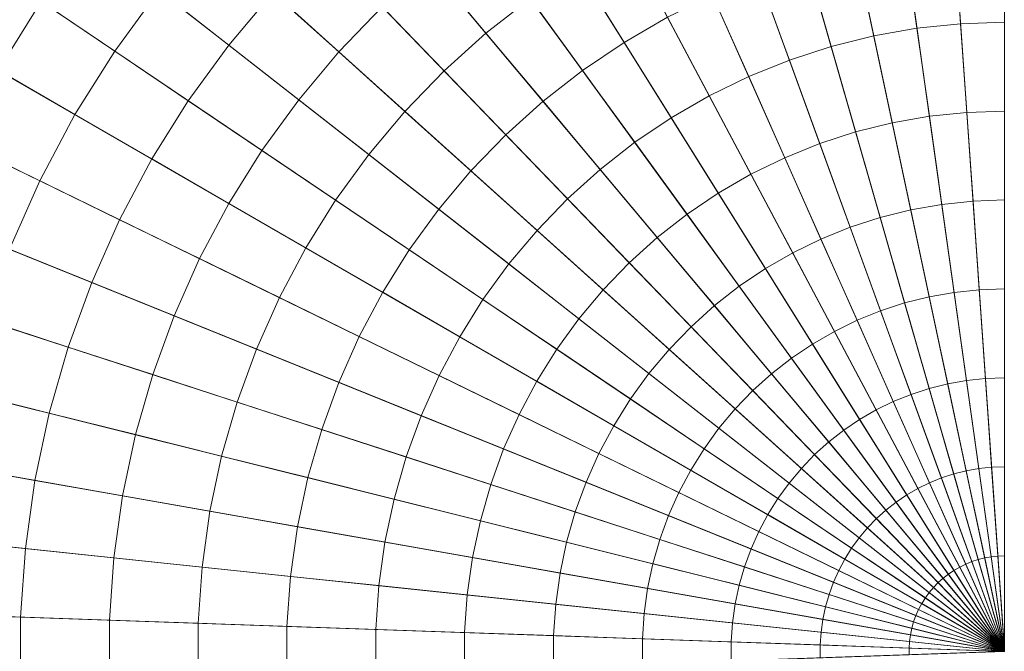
# Model space of a CAD drawing. Header units: centimetres. Extents: x -3.01 to 4.18, y -6.48 to 0.72.
# Tile 198 of 256: x 0.26 to 0.59, y -2.88 to -2.67. Entities that reach past the tile are written whole.
import ezdxf

# ---------------------------------------------------------------- set-up
doc = ezdxf.new("R2010")
doc.units = ezdxf.units.CM
doc.header["$LTSCALE"] = 2.54
doc.layers.add('Lucido design-1', color=7, linetype='Continuous')

# ---------------------------------------------------------------- blocks, each defined once
blk = doc.blocks.new('Gruppo-1')
at = {"color": 142, "linetype": 'Continuous', "lineweight": 9}
for points in [[(0.58636, -1.88146, -14.60843), (0.51664, -1.8839, -14.60843), (0.58636, -2.8809, -14.60843), (0.58636, -1.88146, -14.60843)], [(0.58636, -2.8809, -13.70118), (0.51664, -1.8839, -13.70118), (0.58636, -1.88146, -13.70118), (0.58636, -2.8809, -13.70118)], [(0.51664, -1.8839, -14.60843), (0.44727, -1.89119, -14.60843), (0.58636, -2.8809, -14.60843), (0.51664, -1.8839, -14.60843)], [(0.58636, -2.8809, -13.70118), (0.44727, -1.89119, -13.70118), (0.51664, -1.8839, -13.70118), (0.58636, -2.8809, -13.70118)], [(0.44727, -1.89119, -14.60843), (0.37857, -1.9033, -14.60843), (0.58636, -2.8809, -14.60843), (0.44727, -1.89119, -14.60843)], [(0.58636, -2.8809, -13.70118), (0.37857, -1.9033, -13.70118), (0.44727, -1.89119, -13.70118), (0.58636, -2.8809, -13.70118)], [(0.37857, -1.9033, -14.60843), (0.31088, -1.92018, -14.60843), (0.58636, -2.8809, -14.60843), (0.37857, -1.9033, -14.60843)], [(0.58636, -2.8809, -13.70118), (0.31088, -1.92018, -13.70118), (0.37857, -1.9033, -13.70118), (0.58636, -2.8809, -13.70118)], [(0.31088, -1.92018, -14.60843), (0.24453, -1.94174, -14.60843), (0.58636, -2.8809, -14.60843), (0.31088, -1.92018, -14.60843)], [(0.58636, -2.8809, -13.70118), (0.24453, -1.94174, -13.70118), (0.31088, -1.92018, -13.70118), (0.58636, -2.8809, -13.70118)], [(0.24453, -1.94174, -14.60843), (0.17985, -1.96787, -14.60843), (0.58636, -2.8809, -14.60843), (0.24453, -1.94174, -14.60843)], [(0.58636, -2.8809, -13.70118), (0.17985, -1.96787, -13.70118), (0.24453, -1.94174, -13.70118), (0.58636, -2.8809, -13.70118)], [(0.17985, -1.96787, -14.60843), (0.11715, -1.99845, -14.60843), (0.58636, -2.8809, -14.60843), (0.17985, -1.96787, -14.60843)], [(0.58636, -2.8809, -13.70118), (0.11715, -1.99845, -13.70118), (0.17985, -1.96787, -13.70118), (0.58636, -2.8809, -13.70118)], [(0.11715, -1.99845, -14.60843), (0.05674, -2.03333, -14.60843), (0.58636, -2.8809, -14.60843), (0.11715, -1.99845, -14.60843)], [(0.58636, -2.8809, -13.70118), (0.05674, -2.03333, -13.70118), (0.11715, -1.99845, -13.70118), (0.58636, -2.8809, -13.70118)], [(0.05674, -2.03333, -14.60843), (-0.00109, -2.07234, -14.60843), (0.58636, -2.8809, -14.60843), (0.05674, -2.03333, -14.60843)], [(0.58636, -2.8809, -13.70118), (-0.00109, -2.07234, -13.70118), (0.05674, -2.03333, -13.70118), (0.58636, -2.8809, -13.70118)], [(-0.00109, -2.07234, -14.60843), (-0.05606, -2.11529, -14.60843), (0.58636, -2.8809, -14.60843), (-0.00109, -2.07234, -14.60843)], [(0.58636, -2.8809, -13.70118), (-0.05606, -2.11529, -13.70118), (-0.00109, -2.07234, -13.70118), (0.58636, -2.8809, -13.70118)], [(-0.05606, -2.11529, -14.60843), (-0.1079, -2.16196, -14.60843), (0.58636, -2.8809, -14.60843), (-0.05606, -2.11529, -14.60843)], [(0.58636, -2.8809, -13.70118), (-0.1079, -2.16196, -13.70118), (-0.05606, -2.11529, -13.70118), (0.58636, -2.8809, -13.70118)], [(-0.1079, -2.16196, -14.60843), (-0.15636, -2.21215, -14.60843), (0.58636, -2.8809, -14.60843), (-0.1079, -2.16196, -14.60843)], [(0.58636, -2.8809, -13.70118), (-0.15636, -2.21215, -13.70118), (-0.1079, -2.16196, -13.70118), (0.58636, -2.8809, -13.70118)], [(-0.15636, -2.21215, -14.60843), (-0.2012, -2.26558, -14.60843), (0.58636, -2.8809, -14.60843), (-0.15636, -2.21215, -14.60843)], [(0.58636, -2.8809, -13.70118), (-0.2012, -2.26558, -13.70118), (-0.15636, -2.21215, -13.70118), (0.58636, -2.8809, -13.70118)], [(-0.2012, -2.26558, -14.60843), (-0.24221, -2.32202, -14.60843), (0.58636, -2.8809, -14.60843), (-0.2012, -2.26558, -14.60843)], [(0.58636, -2.8809, -13.70118), (-0.24221, -2.32202, -13.70118), (-0.2012, -2.26558, -13.70118), (0.58636, -2.8809, -13.70118)], [(-0.24221, -2.32202, -14.60843), (-0.27917, -2.38118, -14.60843), (0.58636, -2.8809, -14.60843), (-0.24221, -2.32202, -14.60843)], [(0.58636, -2.8809, -13.70118), (-0.27917, -2.38118, -13.70118), (-0.24221, -2.32202, -13.70118), (0.58636, -2.8809, -13.70118)], [(-0.27917, -2.38118, -14.60843), (-0.31193, -2.44277, -14.60843), (0.58636, -2.8809, -14.60843), (-0.27917, -2.38118, -14.60843)], [(0.58636, -2.8809, -13.70118), (-0.31193, -2.44277, -13.70118), (-0.27917, -2.38118, -13.70118), (0.58636, -2.8809, -13.70118)], [(-0.31193, -2.44277, -14.60843), (-0.3403, -2.5065, -14.60843), (0.58636, -2.8809, -14.60843), (-0.31193, -2.44277, -14.60843)], [(0.58636, -2.8809, -13.70118), (-0.3403, -2.5065, -13.70118), (-0.31193, -2.44277, -13.70118), (0.58636, -2.8809, -13.70118)], [(-0.3403, -2.5065, -14.60843), (-0.36416, -2.57206, -14.60843), (0.58636, -2.8809, -14.60843), (-0.3403, -2.5065, -14.60843)], [(0.58636, -2.8809, -13.70118), (-0.36416, -2.57206, -13.70118), (-0.3403, -2.5065, -13.70118), (0.58636, -2.8809, -13.70118)], [(-0.36416, -2.57206, -14.60843), (-0.38339, -2.63911, -14.60843), (0.58636, -2.8809, -14.60843), (-0.36416, -2.57206, -14.60843)], [(0.58636, -2.8809, -13.70118), (-0.38339, -2.63911, -13.70118), (-0.36416, -2.57206, -13.70118), (0.58636, -2.8809, -13.70118)], [(-0.38339, -2.63911, -14.60843), (-0.39789, -2.70735, -14.60843), (0.58636, -2.8809, -14.60843), (-0.38339, -2.63911, -14.60843)], [(0.58636, -2.8809, -13.70118), (-0.39789, -2.70735, -13.70118), (-0.38339, -2.63911, -13.70118), (0.58636, -2.8809, -13.70118)], [(-0.39789, -2.70735, -14.60843), (-0.4076, -2.77643, -14.60843), (0.58636, -2.8809, -14.60843), (-0.39789, -2.70735, -14.60843)], [(0.58636, -2.8809, -13.70118), (-0.4076, -2.77643, -13.70118), (-0.39789, -2.70735, -13.70118), (0.58636, -2.8809, -13.70118)], [(-0.4076, -2.77643, -14.60843), (-0.41246, -2.84602, -14.60843), (0.58636, -2.8809, -14.60843), (-0.4076, -2.77643, -14.60843)], [(0.58636, -2.8809, -13.70118), (-0.41246, -2.84602, -13.70118), (-0.4076, -2.77643, -13.70118), (0.58636, -2.8809, -13.70118)], [(-0.41246, -2.84602, -14.60843), (-0.41246, -2.91578, -14.60843), (0.58636, -2.8809, -14.60843), (-0.41246, -2.84602, -14.60843)], [(0.58636, -2.8809, -13.70118), (-0.41246, -2.91578, -13.70118), (-0.41246, -2.84602, -13.70118), (0.58636, -2.8809, -13.70118)]]:
    blk.add_polyline3d(points, dxfattribs=at)
for points in [[(0.58636, 0.71773, -13.70234), (0.33533, 0.70896, -13.70234), (0.58621, -2.87874, -13.70234), (0.58636, -2.87874, -13.70234)], [(0.33533, 0.70896, -13.70234), (0.08553, 0.68271, -13.70234), (0.58606, -2.87876, -13.70234), (0.58621, -2.87874, -13.70234)], [(0.08553, 0.68271, -13.70234), (-0.16184, 0.63909, -13.70234), (0.58591, -2.87878, -13.70234), (0.58606, -2.87876, -13.70234)], [(-0.16184, 0.63909, -13.70234), (-0.40555, 0.57832, -13.70234), (0.58577, -2.87882, -13.70234), (0.58591, -2.87878, -13.70234)], [(-0.40555, 0.57832, -13.70234), (-0.64444, 0.5007, -13.70234), (0.58562, -2.87887, -13.70234), (0.58577, -2.87882, -13.70234)], [(-0.64444, 0.5007, -13.70234), (-0.87733, 0.40661, -13.70234), (0.58548, -2.87892, -13.70234), (0.58562, -2.87887, -13.70234)], [(-0.87733, 0.40661, -13.70234), (-1.10309, 0.2965, -13.70234), (0.58535, -2.87899, -13.70234), (0.58548, -2.87892, -13.70234)], [(-1.10309, 0.2965, -13.70234), (-1.32062, 0.17091, -13.70234), (0.58522, -2.87906, -13.70234), (0.58535, -2.87899, -13.70234)], [(-1.32062, 0.17091, -13.70234), (-1.52886, 0.03045, -13.70234), (0.58509, -2.87915, -13.70234), (0.58522, -2.87906, -13.70234)], [(-1.52886, 0.03045, -13.70234), (-1.72679, -0.12419, -13.70234), (0.58497, -2.87924, -13.70234), (0.58509, -2.87915, -13.70234)], [(-1.72679, -0.12419, -13.70234), (-1.91345, -0.29226, -13.70234), (0.58486, -2.87934, -13.70234), (0.58497, -2.87924, -13.70234)], [(-1.91345, -0.29226, -13.70234), (-2.08794, -0.47295, -13.70234), (0.58475, -2.87945, -13.70234), (0.58486, -2.87934, -13.70234)], [(-2.08794, -0.47295, -13.70234), (-2.24939, -0.66536, -13.70234), (0.58466, -2.87957, -13.70234), (0.58475, -2.87945, -13.70234)], [(-2.24939, -0.66536, -13.70234), (-2.39704, -0.86857, -13.70234), (0.58457, -2.87969, -13.70234), (0.58466, -2.87957, -13.70234)], [(-2.39704, -0.86857, -13.70234), (-2.53014, -1.08159, -13.70234), (0.58449, -2.87982, -13.70234), (0.58457, -2.87969, -13.70234)], [(-2.53014, -1.08159, -13.70234), (-2.64806, -1.30336, -13.70234), (0.58442, -2.87995, -13.70234), (0.58449, -2.87982, -13.70234)], [(-2.64806, -1.30336, -13.70234), (-2.75023, -1.53283, -13.70234), (0.58436, -2.88009, -13.70234), (0.58442, -2.87995, -13.70234)], [(-2.75023, -1.53283, -13.70234), (-2.83614, -1.76886, -13.70234), (0.58431, -2.88023, -13.70234), (0.58436, -2.88009, -13.70234)], [(-2.83614, -1.76886, -13.70234), (-2.90537, -2.01031, -13.70234), (0.58426, -2.88038, -13.70234), (0.58431, -2.88023, -13.70234)], [(-2.90537, -2.01031, -13.70234), (-2.95759, -2.256, -13.70234), (0.58423, -2.88052, -13.70234), (0.58426, -2.88038, -13.70234)], [(-2.95759, -2.256, -13.70234), (-2.99255, -2.50474, -13.70234), (0.58421, -2.88067, -13.70234), (0.58423, -2.88052, -13.70234)], [(-2.99255, -2.50474, -13.70234), (-3.01007, -2.75531, -13.70234), (0.5842, -2.88082, -13.70234), (0.58421, -2.88067, -13.70234)], [(0.43085, -2.66686, -12.60138), (0.4163, -2.67822, -12.60138), (0.39757, -2.65591, -12.60292), (0.41372, -2.64328, -12.60292)], [(0.30901, -2.66421, -12.60629), (0.29457, -2.68408, -12.60629), (0.27043, -2.6678, -12.60813), (0.28607, -2.64628, -12.60813)], [(0.34645, -2.66488, -12.60456), (0.33196, -2.68214, -12.60456), (0.30901, -2.66421, -12.60629), (0.3248, -2.64539, -12.60629)], [(0.47583, -2.67302, -12.59995), (0.4616, -2.68124, -12.59995), (0.44616, -2.65653, -12.60138), (0.46215, -2.6473, -12.60138)], [(0.57197, -2.67512, -12.59861), (0.55765, -2.67662, -12.59861), (0.5536, -2.64776, -12.59995), (0.56994, -2.64604, -12.59995)], [(0.58636, -2.67461, -12.59861), (0.57197, -2.67512, -12.59861), (0.56994, -2.64604, -12.59995), (0.58636, -2.64547, -12.59995)], [(0.38233, -2.66962, -12.60292), (0.36809, -2.68437, -12.60292), (0.34645, -2.66488, -12.60456), (0.3621, -2.64867, -12.60456)], [(0.54347, -2.67912, -12.59861), (0.5295, -2.6826, -12.59861), (0.52147, -2.65459, -12.59995), (0.53741, -2.65061, -12.59995)], [(0.55765, -2.67662, -12.59861), (0.54347, -2.67912, -12.59861), (0.53741, -2.65061, -12.59995), (0.5536, -2.64776, -12.59995)], [(0.27043, -2.6678, -12.60813), (0.25634, -2.69036, -12.60813), (0.23113, -2.6758, -12.61007), (0.2463, -2.65152, -12.61007)], [(0.4163, -2.67822, -12.60138), (0.40257, -2.69058, -12.60138), (0.38233, -2.66962, -12.60292), (0.39757, -2.65591, -12.60292)], [(0.4616, -2.68124, -12.59995), (0.44798, -2.69043, -12.59995), (0.43085, -2.66686, -12.60138), (0.44616, -2.65653, -12.60138)], [(0.5295, -2.6826, -12.59861), (0.51581, -2.68705, -12.59861), (0.50584, -2.65967, -12.59995), (0.52147, -2.65459, -12.59995)], [(0.51581, -2.68705, -12.59861), (0.50246, -2.69245, -12.59861), (0.4906, -2.66582, -12.59995), (0.50584, -2.65967, -12.59995)], [(0.33196, -2.68214, -12.60456), (0.31872, -2.70037, -12.60456), (0.29457, -2.68408, -12.60629), (0.30901, -2.66421, -12.60629)], [(0.36809, -2.68437, -12.60292), (0.35492, -2.70007, -12.60292), (0.33196, -2.68214, -12.60456), (0.34645, -2.66488, -12.60456)], [(0.50246, -2.69245, -12.59861), (0.48952, -2.69876, -12.59861), (0.47583, -2.67302, -12.59995), (0.4906, -2.66582, -12.59995)], [(0.29457, -2.68408, -12.60629), (0.28155, -2.70492, -12.60629), (0.25634, -2.69036, -12.60813), (0.27043, -2.6678, -12.60813)], [(0.40257, -2.69058, -12.60138), (0.38975, -2.70387, -12.60138), (0.36809, -2.68437, -12.60292), (0.38233, -2.66962, -12.60292)], [(0.44798, -2.69043, -12.59995), (0.43503, -2.70055, -12.59995), (0.4163, -2.67822, -12.60138), (0.43085, -2.66686, -12.60138)], [(0.48952, -2.69876, -12.59861), (0.47705, -2.70596, -12.59861), (0.4616, -2.68124, -12.59995), (0.47583, -2.67302, -12.59995)], [(0.574, -2.70419, -12.59738), (0.56171, -2.70549, -12.59738), (0.55765, -2.67662, -12.59861), (0.57197, -2.67512, -12.59861)], [(0.58636, -2.70376, -12.59738), (0.574, -2.70419, -12.59738), (0.57197, -2.67512, -12.59861), (0.58636, -2.67461, -12.59861)], [(0.43503, -2.70055, -12.59995), (0.42282, -2.71154, -12.59995), (0.40257, -2.69058, -12.60138), (0.4163, -2.67822, -12.60138)], [(0.54953, -2.70763, -12.59738), (0.53754, -2.71062, -12.59738), (0.5295, -2.6826, -12.59861), (0.54347, -2.67912, -12.59861)], [(0.56171, -2.70549, -12.59738), (0.54953, -2.70763, -12.59738), (0.54347, -2.67912, -12.59861), (0.55765, -2.67662, -12.59861)], [(0.35492, -2.70007, -12.60292), (0.34287, -2.71666, -12.60292), (0.31872, -2.70037, -12.60456), (0.33196, -2.68214, -12.60456)], [(0.47705, -2.70596, -12.59861), (0.46511, -2.71401, -12.59861), (0.44798, -2.69043, -12.59995), (0.4616, -2.68124, -12.59995)], [(0.53754, -2.71062, -12.59738), (0.52578, -2.71445, -12.59738), (0.51581, -2.68705, -12.59861), (0.5295, -2.6826, -12.59861)], [(0.31872, -2.70037, -12.60456), (0.30678, -2.71948, -12.60456), (0.28155, -2.70492, -12.60629), (0.29457, -2.68408, -12.60629)], [(0.38975, -2.70387, -12.60138), (0.37788, -2.71801, -12.60138), (0.35492, -2.70007, -12.60292), (0.36809, -2.68437, -12.60292)], [(0.52578, -2.71445, -12.59738), (0.51431, -2.71908, -12.59738), (0.50246, -2.69245, -12.59861), (0.51581, -2.68705, -12.59861)], [(0.28155, -2.70492, -12.60629), (0.27002, -2.72661, -12.60629), (0.24385, -2.71384, -12.60813), (0.25634, -2.69036, -12.60813)], [(0.42282, -2.71154, -12.59995), (0.4114, -2.72336, -12.59995), (0.38975, -2.70387, -12.60138), (0.40257, -2.69058, -12.60138)], [(0.46511, -2.71401, -12.59861), (0.45376, -2.72287, -12.59861), (0.43503, -2.70055, -12.59995), (0.44798, -2.69043, -12.59995)], [(0.51431, -2.71908, -12.59738), (0.5032, -2.7245, -12.59738), (0.48952, -2.69876, -12.59861), (0.50246, -2.69245, -12.59861)], [(0.5032, -2.7245, -12.59738), (0.49249, -2.73068, -12.59738), (0.47705, -2.70596, -12.59861), (0.48952, -2.69876, -12.59861)], [(0.34287, -2.71666, -12.60292), (0.332, -2.73404, -12.60292), (0.30678, -2.71948, -12.60456), (0.31872, -2.70037, -12.60456)], [(0.37788, -2.71801, -12.60138), (0.36702, -2.73295, -12.60138), (0.34287, -2.71666, -12.60292), (0.35492, -2.70007, -12.60292)], [(0.45376, -2.72287, -12.59861), (0.44306, -2.73251, -12.59861), (0.42282, -2.71154, -12.59995), (0.43503, -2.70055, -12.59995)], [(0.30678, -2.71948, -12.60456), (0.2962, -2.73938, -12.60456), (0.27002, -2.72661, -12.60629), (0.28155, -2.70492, -12.60629)], [(0.4114, -2.72336, -12.59995), (0.40084, -2.73595, -12.59995), (0.37788, -2.71801, -12.60138), (0.38975, -2.70387, -12.60138)], [(0.56577, -2.73436, -12.59625), (0.55559, -2.73615, -12.59625), (0.54953, -2.70763, -12.59738), (0.56171, -2.70549, -12.59738)], [(0.57604, -2.73328, -12.59625), (0.56577, -2.73436, -12.59625), (0.56171, -2.70549, -12.59738), (0.574, -2.70419, -12.59738)], [(0.58636, -2.73292, -12.59625), (0.57604, -2.73328, -12.59625), (0.574, -2.70419, -12.59738), (0.58636, -2.70376, -12.59738)], [(0.49249, -2.73068, -12.59738), (0.48224, -2.73759, -12.59738), (0.46511, -2.71401, -12.59861), (0.47705, -2.70596, -12.59861)], [(0.55559, -2.73615, -12.59625), (0.54557, -2.73865, -12.59625), (0.53754, -2.71062, -12.59738), (0.54953, -2.70763, -12.59738)], [(0.44306, -2.73251, -12.59861), (0.43306, -2.74287, -12.59861), (0.4114, -2.72336, -12.59995), (0.42282, -2.71154, -12.59995)], [(0.54557, -2.73865, -12.59625), (0.53575, -2.74184, -12.59625), (0.52578, -2.71445, -12.59738), (0.53754, -2.71062, -12.59738)], [(0.27002, -2.72661, -12.60629), (0.26003, -2.74905, -12.60629), (0.23303, -2.73814, -12.60813), (0.24385, -2.71384, -12.60813)], [(0.48224, -2.73759, -12.59738), (0.4725, -2.7452, -12.59738), (0.45376, -2.72287, -12.59861), (0.46511, -2.71401, -12.59861)], [(0.53575, -2.74184, -12.59625), (0.52617, -2.74571, -12.59625), (0.51431, -2.71908, -12.59738), (0.52578, -2.71445, -12.59738)], [(0.36702, -2.73295, -12.60138), (0.35724, -2.74861, -12.60138), (0.332, -2.73404, -12.60292), (0.34287, -2.71666, -12.60292)], [(0.40084, -2.73595, -12.59995), (0.39118, -2.74925, -12.59995), (0.36702, -2.73295, -12.60138), (0.37788, -2.71801, -12.60138)], [(0.332, -2.73404, -12.60292), (0.32238, -2.75215, -12.60292), (0.2962, -2.73938, -12.60456), (0.30678, -2.71948, -12.60456)], [(0.52617, -2.74571, -12.59625), (0.51689, -2.75024, -12.59625), (0.5032, -2.7245, -12.59738), (0.51431, -2.71908, -12.59738)], [(0.43306, -2.74287, -12.59861), (0.42381, -2.7539, -12.59861), (0.40084, -2.73595, -12.59995), (0.4114, -2.72336, -12.59995)], [(0.4725, -2.7452, -12.59738), (0.46331, -2.75348, -12.59738), (0.44306, -2.73251, -12.59861), (0.45376, -2.72287, -12.59861)], [(0.51689, -2.75024, -12.59625), (0.50794, -2.7554, -12.59625), (0.49249, -2.73068, -12.59738), (0.5032, -2.7245, -12.59738)], [(0.2962, -2.73938, -12.60456), (0.28703, -2.75996, -12.60456), (0.26003, -2.74905, -12.60629), (0.27002, -2.72661, -12.60629)], [(0.50794, -2.7554, -12.59625), (0.49938, -2.76118, -12.59625), (0.48224, -2.73759, -12.59738), (0.49249, -2.73068, -12.59738)], [(0.35724, -2.74861, -12.60138), (0.34857, -2.76492, -12.60138), (0.32238, -2.75215, -12.60292), (0.332, -2.73404, -12.60292)], [(0.39118, -2.74925, -12.59995), (0.38247, -2.76318, -12.59995), (0.35724, -2.74861, -12.60138), (0.36702, -2.73295, -12.60138)], [(0.46331, -2.75348, -12.59738), (0.45472, -2.76237, -12.59738), (0.43306, -2.74287, -12.59861), (0.44306, -2.73251, -12.59861)], [(0.56982, -2.76323, -12.59522), (0.56166, -2.76467, -12.59522), (0.55559, -2.73615, -12.59625), (0.56577, -2.73436, -12.59625)], [(0.57807, -2.76236, -12.59522), (0.56982, -2.76323, -12.59522), (0.56577, -2.73436, -12.59625), (0.57604, -2.73328, -12.59625)], [(0.58636, -2.76207, -12.59522), (0.57807, -2.76236, -12.59522), (0.57604, -2.73328, -12.59625), (0.58636, -2.73292, -12.59625)], [(0.42381, -2.7539, -12.59861), (0.41534, -2.76554, -12.59861), (0.39118, -2.74925, -12.59995), (0.40084, -2.73595, -12.59995)], [(0.49938, -2.76118, -12.59625), (0.49124, -2.76754, -12.59625), (0.4725, -2.7452, -12.59738), (0.48224, -2.73759, -12.59738)], [(0.56166, -2.76467, -12.59522), (0.55361, -2.76668, -12.59522), (0.54557, -2.73865, -12.59625), (0.55559, -2.73615, -12.59625)], [(0.32238, -2.75215, -12.60292), (0.31404, -2.77087, -12.60292), (0.28703, -2.75996, -12.60456), (0.2962, -2.73938, -12.60456)], [(0.55361, -2.76668, -12.59522), (0.54572, -2.76924, -12.59522), (0.53575, -2.74184, -12.59625), (0.54557, -2.73865, -12.59625)], [(0.45472, -2.76237, -12.59738), (0.44678, -2.77184, -12.59738), (0.42381, -2.7539, -12.59861), (0.43306, -2.74287, -12.59861)], [(0.54572, -2.76924, -12.59522), (0.53803, -2.77235, -12.59522), (0.52617, -2.74571, -12.59625), (0.53575, -2.74184, -12.59625)], [(0.49124, -2.76754, -12.59625), (0.48356, -2.77445, -12.59625), (0.46331, -2.75348, -12.59738), (0.4725, -2.7452, -12.59738)], [(0.53803, -2.77235, -12.59522), (0.53058, -2.77598, -12.59522), (0.51689, -2.75024, -12.59625), (0.52617, -2.74571, -12.59625)], [(0.28703, -2.75996, -12.60456), (0.27932, -2.78114, -12.60456), (0.25163, -2.77214, -12.60629), (0.26003, -2.74905, -12.60629)], [(0.38247, -2.76318, -12.59995), (0.37476, -2.77769, -12.59995), (0.34857, -2.76492, -12.60138), (0.35724, -2.74861, -12.60138)], [(0.41534, -2.76554, -12.59861), (0.40771, -2.77776, -12.59861), (0.38247, -2.76318, -12.59995), (0.39118, -2.74925, -12.59995)], [(0.53058, -2.77598, -12.59522), (0.52339, -2.78013, -12.59522), (0.50794, -2.7554, -12.59625), (0.51689, -2.75024, -12.59625)], [(0.34857, -2.76492, -12.60138), (0.34105, -2.78179, -12.60138), (0.31404, -2.77087, -12.60292), (0.32238, -2.75215, -12.60292)], [(0.44678, -2.77184, -12.59738), (0.43951, -2.78185, -12.59738), (0.41534, -2.76554, -12.59861), (0.42381, -2.7539, -12.59861)], [(0.48356, -2.77445, -12.59625), (0.47639, -2.78188, -12.59625), (0.45472, -2.76237, -12.59738), (0.46331, -2.75348, -12.59738)], [(-3.01007, -2.75531, -13.70234), (-3.01007, -3.00649, -13.70234), (0.5842, -2.88097, -13.70234), (0.5842, -2.88082, -13.70234)], [(0.52339, -2.78013, -12.59522), (0.51652, -2.78477, -12.59522), (0.49938, -2.76118, -12.59625), (0.50794, -2.7554, -12.59625)], [(0.31404, -2.77087, -12.60292), (0.30703, -2.79014, -12.60292), (0.27932, -2.78114, -12.60456), (0.28703, -2.75996, -12.60456)], [(0.40771, -2.77776, -12.59861), (0.40095, -2.79047, -12.59861), (0.37476, -2.77769, -12.59995), (0.38247, -2.76318, -12.59995)], [(0.47639, -2.78188, -12.59625), (0.46975, -2.78979, -12.59625), (0.44678, -2.77184, -12.59738), (0.45472, -2.76237, -12.59738)], [(0.51652, -2.78477, -12.59522), (0.50998, -2.78987, -12.59522), (0.49124, -2.76754, -12.59625), (0.49938, -2.76118, -12.59625)], [(0.57388, -2.79211, -12.59429), (0.56772, -2.7932, -12.59429), (0.56166, -2.76467, -12.59522), (0.56982, -2.76323, -12.59522)], [(0.58011, -2.79145, -12.59429), (0.57388, -2.79211, -12.59429), (0.56982, -2.76323, -12.59522), (0.57807, -2.76236, -12.59522)], [(0.58636, -2.79124, -12.59429), (0.58011, -2.79145, -12.59429), (0.57807, -2.76236, -12.59522), (0.58636, -2.76207, -12.59522)], [(0.37476, -2.77769, -12.59995), (0.36807, -2.7927, -12.59995), (0.34105, -2.78179, -12.60138), (0.34857, -2.76492, -12.60138)], [(0.43951, -2.78185, -12.59738), (0.43296, -2.79233, -12.59738), (0.40771, -2.77776, -12.59861), (0.41534, -2.76554, -12.59861)], [(0.56165, -2.79471, -12.59429), (0.55569, -2.79664, -12.59429), (0.54572, -2.76924, -12.59522), (0.55361, -2.76668, -12.59522)], [(0.56772, -2.7932, -12.59429), (0.56165, -2.79471, -12.59429), (0.55361, -2.76668, -12.59522), (0.56166, -2.76467, -12.59522)], [(0.50998, -2.78987, -12.59522), (0.50382, -2.79542, -12.59522), (0.48356, -2.77445, -12.59625), (0.49124, -2.76754, -12.59625)], [(0.55569, -2.79664, -12.59429), (0.54989, -2.79899, -12.59429), (0.53803, -2.77235, -12.59522), (0.54572, -2.76924, -12.59522)], [(0.27932, -2.78114, -12.60456), (0.27311, -2.8028, -12.60456), (0.24485, -2.79575, -12.60629), (0.25163, -2.77214, -12.60629)], [(0.34105, -2.78179, -12.60138), (0.33474, -2.79914, -12.60138), (0.30703, -2.79014, -12.60292), (0.31404, -2.77087, -12.60292)], [(0.46975, -2.78979, -12.59625), (0.46368, -2.79815, -12.59625), (0.43951, -2.78185, -12.59738), (0.44678, -2.77184, -12.59738)], [(0.54989, -2.79899, -12.59429), (0.54427, -2.80173, -12.59429), (0.53058, -2.77598, -12.59522), (0.53803, -2.77235, -12.59522)], [(0.50382, -2.79542, -12.59522), (0.49806, -2.80139, -12.59522), (0.47639, -2.78188, -12.59625), (0.48356, -2.77445, -12.59625)], [(0.54427, -2.80173, -12.59429), (0.53885, -2.80486, -12.59429), (0.52339, -2.78013, -12.59522), (0.53058, -2.77598, -12.59522)], [(0.40095, -2.79047, -12.59861), (0.3951, -2.80362, -12.59861), (0.36807, -2.7927, -12.59995), (0.37476, -2.77769, -12.59995)], [(0.43296, -2.79233, -12.59738), (0.42715, -2.80325, -12.59738), (0.40095, -2.79047, -12.59861), (0.40771, -2.77776, -12.59861)], [(0.30703, -2.79014, -12.60292), (0.30138, -2.80984, -12.60292), (0.27311, -2.8028, -12.60456), (0.27932, -2.78114, -12.60456)], [(0.36807, -2.7927, -12.59995), (0.36245, -2.80815, -12.59995), (0.33474, -2.79914, -12.60138), (0.34105, -2.78179, -12.60138)], [(0.46368, -2.79815, -12.59625), (0.45821, -2.80691, -12.59625), (0.43296, -2.79233, -12.59738), (0.43951, -2.78185, -12.59738)], [(0.49806, -2.80139, -12.59522), (0.49273, -2.80774, -12.59522), (0.46975, -2.78979, -12.59625), (0.47639, -2.78188, -12.59625)], [(0.53885, -2.80486, -12.59429), (0.53366, -2.80836, -12.59429), (0.51652, -2.78477, -12.59522), (0.52339, -2.78013, -12.59522)], [(0.53366, -2.80836, -12.59429), (0.52873, -2.81221, -12.59429), (0.50998, -2.78987, -12.59522), (0.51652, -2.78477, -12.59522)], [(0.33474, -2.79914, -12.60138), (0.32965, -2.81689, -12.60138), (0.30138, -2.80984, -12.60292), (0.30703, -2.79014, -12.60292)], [(0.3951, -2.80362, -12.59861), (0.39017, -2.81715, -12.59861), (0.36245, -2.80815, -12.59995), (0.36807, -2.7927, -12.59995)], [(0.42715, -2.80325, -12.59738), (0.42212, -2.81454, -12.59738), (0.3951, -2.80362, -12.59861), (0.40095, -2.79047, -12.59861)], [(0.45821, -2.80691, -12.59625), (0.45336, -2.81603, -12.59625), (0.42715, -2.80325, -12.59738), (0.43296, -2.79233, -12.59738)], [(0.49273, -2.80774, -12.59522), (0.48785, -2.81445, -12.59522), (0.46368, -2.79815, -12.59625), (0.46975, -2.78979, -12.59625)], [(0.52873, -2.81221, -12.59429), (0.52408, -2.8164, -12.59429), (0.50382, -2.79542, -12.59522), (0.50998, -2.78987, -12.59522)], [(0.57794, -2.82099, -12.59346), (0.57378, -2.82172, -12.59346), (0.56772, -2.7932, -12.59429), (0.57388, -2.79211, -12.59429)], [(0.58214, -2.82055, -12.59346), (0.57794, -2.82099, -12.59346), (0.57388, -2.79211, -12.59429), (0.58011, -2.79145, -12.59429)], [(0.58636, -2.8204, -12.59346), (0.58214, -2.82055, -12.59346), (0.58011, -2.79145, -12.59429), (0.58636, -2.79124, -12.59429)], [(0.27311, -2.8028, -12.60456), (0.26843, -2.82484, -12.60456), (0.23975, -2.81978, -12.60629), (0.24485, -2.79575, -12.60629)], [(0.52408, -2.8164, -12.59429), (0.51973, -2.8209, -12.59429), (0.49806, -2.80139, -12.59522), (0.50382, -2.79542, -12.59522)], [(0.56969, -2.82274, -12.59346), (0.56567, -2.82405, -12.59346), (0.55569, -2.79664, -12.59429), (0.56165, -2.79471, -12.59429)], [(0.57378, -2.82172, -12.59346), (0.56969, -2.82274, -12.59346), (0.56165, -2.79471, -12.59429), (0.56772, -2.7932, -12.59429)], [(0.36245, -2.80815, -12.59995), (0.35792, -2.82394, -12.59995), (0.32965, -2.81689, -12.60138), (0.33474, -2.79914, -12.60138)], [(0.48785, -2.81445, -12.59522), (0.48346, -2.82149, -12.59522), (0.45821, -2.80691, -12.59625), (0.46368, -2.79815, -12.59625)], [(0.56175, -2.82563, -12.59346), (0.55796, -2.82748, -12.59346), (0.54427, -2.80173, -12.59429), (0.54989, -2.79899, -12.59429)], [(0.56567, -2.82405, -12.59346), (0.56175, -2.82563, -12.59346), (0.54989, -2.79899, -12.59429), (0.55569, -2.79664, -12.59429)], [(0.51973, -2.8209, -12.59429), (0.51571, -2.8257, -12.59429), (0.49273, -2.80774, -12.59522), (0.49806, -2.80139, -12.59522)], [(0.55796, -2.82748, -12.59346), (0.5543, -2.82959, -12.59346), (0.53885, -2.80486, -12.59429), (0.54427, -2.80173, -12.59429)], [(0.30138, -2.80984, -12.60292), (0.29712, -2.8299, -12.60292), (0.26843, -2.82484, -12.60456), (0.27311, -2.8028, -12.60456)], [(0.42212, -2.81454, -12.59738), (0.4179, -2.82616, -12.59738), (0.39017, -2.81715, -12.59861), (0.3951, -2.80362, -12.59861)], [(0.45336, -2.81603, -12.59625), (0.44916, -2.82546, -12.59625), (0.42212, -2.81454, -12.59738), (0.42715, -2.80325, -12.59738)], [(0.5543, -2.82959, -12.59346), (0.5508, -2.83195, -12.59346), (0.53366, -2.80836, -12.59429), (0.53885, -2.80486, -12.59429)], [(0.39017, -2.81715, -12.59861), (0.3862, -2.83099, -12.59861), (0.35792, -2.82394, -12.59995), (0.36245, -2.80815, -12.59995)], [(0.48346, -2.82149, -12.59522), (0.47956, -2.82881, -12.59522), (0.45336, -2.81603, -12.59625), (0.45821, -2.80691, -12.59625)], [(0.51571, -2.8257, -12.59429), (0.51203, -2.83076, -12.59429), (0.48785, -2.81445, -12.59522), (0.49273, -2.80774, -12.59522)], [(0.5508, -2.83195, -12.59346), (0.54747, -2.83455, -12.59346), (0.52873, -2.81221, -12.59429), (0.53366, -2.80836, -12.59429)], [(0.32965, -2.81689, -12.60138), (0.32581, -2.83496, -12.60138), (0.29712, -2.8299, -12.60292), (0.30138, -2.80984, -12.60292)], [(0.44916, -2.82546, -12.59625), (0.44562, -2.83517, -12.59625), (0.4179, -2.82616, -12.59738), (0.42212, -2.81454, -12.59738)], [(0.51203, -2.83076, -12.59429), (0.50871, -2.83607, -12.59429), (0.48346, -2.82149, -12.59522), (0.48785, -2.81445, -12.59522)], [(0.54747, -2.83455, -12.59346), (0.54434, -2.83738, -12.59346), (0.52408, -2.8164, -12.59429), (0.52873, -2.81221, -12.59429)], [(0.35792, -2.82394, -12.59995), (0.35451, -2.84002, -12.59995), (0.32581, -2.83496, -12.60138), (0.32965, -2.81689, -12.60138)], [(0.4179, -2.82616, -12.59738), (0.41449, -2.83805, -12.59738), (0.3862, -2.83099, -12.59861), (0.39017, -2.81715, -12.59861)], [(0.47956, -2.82881, -12.59522), (0.47619, -2.83639, -12.59522), (0.44916, -2.82546, -12.59625), (0.45336, -2.81603, -12.59625)], [(0.54434, -2.83738, -12.59346), (0.5414, -2.84042, -12.59346), (0.51973, -2.8209, -12.59429), (0.52408, -2.8164, -12.59429)], [(0.26843, -2.82484, -12.60456), (0.26529, -2.84715, -12.60456), (0.23633, -2.84411, -12.60629), (0.23975, -2.81978, -12.60629)], [(0.50871, -2.83607, -12.59429), (0.50577, -2.84159, -12.59429), (0.47956, -2.82881, -12.59522), (0.48346, -2.82149, -12.59522)], [(0.5414, -2.84042, -12.59346), (0.53869, -2.84365, -12.59346), (0.51571, -2.8257, -12.59429), (0.51973, -2.8209, -12.59429)], [(0.57985, -2.85025, -12.59274), (0.57773, -2.85078, -12.59274), (0.56969, -2.82274, -12.59346), (0.57378, -2.82172, -12.59346)], [(0.582, -2.84987, -12.59274), (0.57985, -2.85025, -12.59274), (0.57378, -2.82172, -12.59346), (0.57794, -2.82099, -12.59346)], [(0.58418, -2.84964, -12.59274), (0.582, -2.84987, -12.59274), (0.57794, -2.82099, -12.59346), (0.58214, -2.82055, -12.59346)], [(0.58636, -2.84957, -12.59274), (0.58418, -2.84964, -12.59274), (0.58214, -2.82055, -12.59346), (0.58636, -2.8204, -12.59346)], [(0.29712, -2.8299, -12.60292), (0.29426, -2.8502, -12.60292), (0.26529, -2.84715, -12.60456), (0.26843, -2.82484, -12.60456)], [(0.3862, -2.83099, -12.59861), (0.38321, -2.84508, -12.59861), (0.35451, -2.84002, -12.59995), (0.35792, -2.82394, -12.59995)], [(0.57565, -2.85146, -12.59274), (0.57362, -2.85228, -12.59274), (0.56175, -2.82563, -12.59346), (0.56567, -2.82405, -12.59346)], [(0.57773, -2.85078, -12.59274), (0.57565, -2.85146, -12.59274), (0.56567, -2.82405, -12.59346), (0.56969, -2.82274, -12.59346)], [(0.44562, -2.83517, -12.59625), (0.44278, -2.8451, -12.59625), (0.41449, -2.83805, -12.59738), (0.4179, -2.82616, -12.59738)], [(0.47619, -2.83639, -12.59522), (0.47335, -2.84418, -12.59522), (0.44562, -2.83517, -12.59625), (0.44916, -2.82546, -12.59625)], [(0.53869, -2.84365, -12.59346), (0.53621, -2.84707, -12.59346), (0.51203, -2.83076, -12.59429), (0.51571, -2.8257, -12.59429)], [(0.57165, -2.85323, -12.59274), (0.56976, -2.85433, -12.59274), (0.5543, -2.82959, -12.59346), (0.55796, -2.82748, -12.59346)], [(0.57362, -2.85228, -12.59274), (0.57165, -2.85323, -12.59274), (0.55796, -2.82748, -12.59346), (0.56175, -2.82563, -12.59346)], [(0.32581, -2.83496, -12.60138), (0.32324, -2.85324, -12.60138), (0.29426, -2.8502, -12.60292), (0.29712, -2.8299, -12.60292)], [(0.41449, -2.83805, -12.59738), (0.41192, -2.85014, -12.59738), (0.38321, -2.84508, -12.59861), (0.3862, -2.83099, -12.59861)], [(0.50577, -2.84159, -12.59429), (0.50323, -2.84731, -12.59429), (0.47619, -2.83639, -12.59522), (0.47956, -2.82881, -12.59522)], [(0.53621, -2.84707, -12.59346), (0.53397, -2.85065, -12.59346), (0.50871, -2.83607, -12.59429), (0.51203, -2.83076, -12.59429)], [(0.56976, -2.85433, -12.59274), (0.56795, -2.85555, -12.59274), (0.5508, -2.83195, -12.59346), (0.5543, -2.82959, -12.59346)], [(0.56622, -2.8569, -12.59274), (0.5646, -2.85836, -12.59274), (0.54434, -2.83738, -12.59346), (0.54747, -2.83455, -12.59346)], [(0.56795, -2.85555, -12.59274), (0.56622, -2.8569, -12.59274), (0.54747, -2.83455, -12.59346), (0.5508, -2.83195, -12.59346)], [(0.35451, -2.84002, -12.59995), (0.35222, -2.85629, -12.59995), (0.32324, -2.85324, -12.60138), (0.32581, -2.83496, -12.60138)], [(0.47335, -2.84418, -12.59522), (0.47107, -2.85215, -12.59522), (0.44278, -2.8451, -12.59625), (0.44562, -2.83517, -12.59625)], [(0.50323, -2.84731, -12.59429), (0.50109, -2.85319, -12.59429), (0.47335, -2.84418, -12.59522), (0.47619, -2.83639, -12.59522)], [(0.53397, -2.85065, -12.59346), (0.53199, -2.85438, -12.59346), (0.50577, -2.84159, -12.59429), (0.50871, -2.83607, -12.59429)], [(0.5646, -2.85836, -12.59274), (0.56308, -2.85993, -12.59274), (0.5414, -2.84042, -12.59346), (0.54434, -2.83738, -12.59346)], [(0.38321, -2.84508, -12.59861), (0.38121, -2.85934, -12.59861), (0.35222, -2.85629, -12.59995), (0.35451, -2.84002, -12.59995)], [(0.44278, -2.8451, -12.59625), (0.44063, -2.8552, -12.59625), (0.41192, -2.85014, -12.59738), (0.41449, -2.83805, -12.59738)], [(0.56308, -2.85993, -12.59274), (0.56167, -2.86161, -12.59274), (0.53869, -2.84365, -12.59346), (0.5414, -2.84042, -12.59346)], [(0.26529, -2.84715, -12.60456), (0.26372, -2.86963, -12.60456), (0.23461, -2.86861, -12.60629), (0.23633, -2.84411, -12.60629)], [(0.50109, -2.85319, -12.59429), (0.49936, -2.85921, -12.59429), (0.47107, -2.85215, -12.59522), (0.47335, -2.84418, -12.59522)], [(0.53199, -2.85438, -12.59346), (0.53027, -2.85824, -12.59346), (0.50323, -2.84731, -12.59429), (0.50577, -2.84159, -12.59429)], [(0.56167, -2.86161, -12.59274), (0.56039, -2.86338, -12.59274), (0.53621, -2.84707, -12.59346), (0.53869, -2.84365, -12.59346)], [(0.29426, -2.8502, -12.60292), (0.29283, -2.87065, -12.60292), (0.26372, -2.86963, -12.60456), (0.26529, -2.84715, -12.60456)], [(0.41192, -2.85014, -12.59738), (0.4102, -2.86238, -12.59738), (0.38121, -2.85934, -12.59861), (0.38321, -2.84508, -12.59861)], [(0.47107, -2.85215, -12.59522), (0.46934, -2.86026, -12.59522), (0.44063, -2.8552, -12.59625), (0.44278, -2.8451, -12.59625)], [(0.53027, -2.85824, -12.59346), (0.52882, -2.8622, -12.59346), (0.50109, -2.85319, -12.59429), (0.50323, -2.84731, -12.59429)], [(0.56039, -2.86338, -12.59274), (0.55923, -2.86523, -12.59274), (0.53397, -2.85065, -12.59346), (0.53621, -2.84707, -12.59346)], [(0.32324, -2.85324, -12.60138), (0.32195, -2.87166, -12.60138), (0.29283, -2.87065, -12.60292), (0.29426, -2.8502, -12.60292)], [(0.44063, -2.8552, -12.59625), (0.43919, -2.86543, -12.59625), (0.4102, -2.86238, -12.59738), (0.41192, -2.85014, -12.59738)], [(0.55923, -2.86523, -12.59274), (0.5582, -2.86716, -12.59274), (0.53199, -2.85438, -12.59346), (0.53397, -2.85065, -12.59346)], [(0.58577, -2.87882, -12.59211), (0.58562, -2.87887, -12.59211), (0.57565, -2.85146, -12.59274), (0.57773, -2.85078, -12.59274)], [(0.58591, -2.87878, -12.59211), (0.58577, -2.87882, -12.59211), (0.57773, -2.85078, -12.59274), (0.57985, -2.85025, -12.59274)], [(0.58606, -2.87876, -12.59211), (0.58591, -2.87878, -12.59211), (0.57985, -2.85025, -12.59274), (0.582, -2.84987, -12.59274)], [(0.58621, -2.87874, -12.59211), (0.58606, -2.87876, -12.59211), (0.582, -2.84987, -12.59274), (0.58418, -2.84964, -12.59274)], [(0.58636, -2.87874, -12.59211), (0.58621, -2.87874, -12.59211), (0.58418, -2.84964, -12.59274), (0.58636, -2.84957, -12.59274)], [(0.35222, -2.85629, -12.59995), (0.35107, -2.87268, -12.59995), (0.32195, -2.87166, -12.60138), (0.32324, -2.85324, -12.60138)], [(0.49936, -2.85921, -12.59429), (0.49806, -2.86533, -12.59429), (0.46934, -2.86026, -12.59522), (0.47107, -2.85215, -12.59522)], [(0.52882, -2.8622, -12.59346), (0.52766, -2.86626, -12.59346), (0.49936, -2.85921, -12.59429), (0.50109, -2.85319, -12.59429)], [(0.58535, -2.87899, -12.59211), (0.58522, -2.87906, -12.59211), (0.56976, -2.85433, -12.59274), (0.57165, -2.85323, -12.59274)], [(0.58548, -2.87892, -12.59211), (0.58535, -2.87899, -12.59211), (0.57165, -2.85323, -12.59274), (0.57362, -2.85228, -12.59274)], [(0.58562, -2.87887, -12.59211), (0.58548, -2.87892, -12.59211), (0.57362, -2.85228, -12.59274), (0.57565, -2.85146, -12.59274)], [(0.38121, -2.85934, -12.59861), (0.3802, -2.8737, -12.59861), (0.35107, -2.87268, -12.59995), (0.35222, -2.85629, -12.59995)], [(0.46934, -2.86026, -12.59522), (0.46819, -2.86848, -12.59522), (0.43919, -2.86543, -12.59625), (0.44063, -2.8552, -12.59625)], [(0.5582, -2.86716, -12.59274), (0.55731, -2.86916, -12.59274), (0.53027, -2.85824, -12.59346), (0.53199, -2.85438, -12.59346)], [(0.58497, -2.87924, -12.59211), (0.58486, -2.87934, -12.59211), (0.5646, -2.85836, -12.59274), (0.56622, -2.8569, -12.59274)], [(0.58509, -2.87915, -12.59211), (0.58497, -2.87924, -12.59211), (0.56622, -2.8569, -12.59274), (0.56795, -2.85555, -12.59274)], [(0.58522, -2.87906, -12.59211), (0.58509, -2.87915, -12.59211), (0.56795, -2.85555, -12.59274), (0.56976, -2.85433, -12.59274)], [(0.4102, -2.86238, -12.59738), (0.40933, -2.87472, -12.59738), (0.3802, -2.8737, -12.59861), (0.38121, -2.85934, -12.59861)], [(0.49806, -2.86533, -12.59429), (0.49719, -2.87153, -12.59429), (0.46819, -2.86848, -12.59522), (0.46934, -2.86026, -12.59522)], [(0.52766, -2.86626, -12.59346), (0.52678, -2.87039, -12.59346), (0.49806, -2.86533, -12.59429), (0.49936, -2.85921, -12.59429)], [(0.55731, -2.86916, -12.59274), (0.55656, -2.87122, -12.59274), (0.52882, -2.8622, -12.59346), (0.53027, -2.85824, -12.59346)], [(0.58475, -2.87945, -12.59211), (0.58466, -2.87957, -12.59211), (0.56167, -2.86161, -12.59274), (0.56308, -2.85993, -12.59274)], [(0.58486, -2.87934, -12.59211), (0.58475, -2.87945, -12.59211), (0.56308, -2.85993, -12.59274), (0.5646, -2.85836, -12.59274)], [(0.43919, -2.86543, -12.59625), (0.43847, -2.87573, -12.59625), (0.40933, -2.87472, -12.59738), (0.4102, -2.86238, -12.59738)], [(0.55656, -2.87122, -12.59274), (0.55596, -2.87332, -12.59274), (0.52766, -2.86626, -12.59346), (0.52882, -2.8622, -12.59346)], [(0.58457, -2.87969, -12.59211), (0.58449, -2.87982, -12.59211), (0.55923, -2.86523, -12.59274), (0.56039, -2.86338, -12.59274)], [(0.58466, -2.87957, -12.59211), (0.58457, -2.87969, -12.59211), (0.56039, -2.86338, -12.59274), (0.56167, -2.86161, -12.59274)], [(0.46819, -2.86848, -12.59522), (0.46761, -2.87675, -12.59522), (0.43847, -2.87573, -12.59625), (0.43919, -2.86543, -12.59625)], [(0.52678, -2.87039, -12.59346), (0.52619, -2.87457, -12.59346), (0.49719, -2.87153, -12.59429), (0.49806, -2.86533, -12.59429)], [(0.55596, -2.87332, -12.59274), (0.55551, -2.87546, -12.59274), (0.52678, -2.87039, -12.59346), (0.52766, -2.86626, -12.59346)], [(0.58449, -2.87982, -12.59211), (0.58442, -2.87995, -12.59211), (0.5582, -2.86716, -12.59274), (0.55923, -2.86523, -12.59274)], [(0.26372, -2.86963, -12.60456), (0.26372, -2.89217, -12.60456), (0.23461, -2.89318, -12.60629), (0.23461, -2.86861, -12.60629)], [(0.29283, -2.87065, -12.60292), (0.29283, -2.89115, -12.60292), (0.26372, -2.89217, -12.60456), (0.26372, -2.86963, -12.60456)], [(0.49719, -2.87153, -12.59429), (0.49675, -2.87777, -12.59429), (0.46761, -2.87675, -12.59522), (0.46819, -2.86848, -12.59522)], [(0.58436, -2.88009, -12.59211), (0.58431, -2.88023, -12.59211), (0.55656, -2.87122, -12.59274), (0.55731, -2.86916, -12.59274)], [(0.58442, -2.87995, -12.59211), (0.58436, -2.88009, -12.59211), (0.55731, -2.86916, -12.59274), (0.5582, -2.86716, -12.59274)], [(0.32195, -2.87166, -12.60138), (0.32195, -2.89013, -12.60138), (0.29283, -2.89115, -12.60292), (0.29283, -2.87065, -12.60292)], [(0.35107, -2.87268, -12.59995), (0.35107, -2.88911, -12.59995), (0.32195, -2.89013, -12.60138), (0.32195, -2.87166, -12.60138)], [(0.3802, -2.8737, -12.59861), (0.3802, -2.8881, -12.59861), (0.35107, -2.88911, -12.59995), (0.35107, -2.87268, -12.59995)], [(0.52619, -2.87457, -12.59346), (0.5259, -2.87879, -12.59346), (0.49675, -2.87777, -12.59429), (0.49719, -2.87153, -12.59429)], [(0.55551, -2.87546, -12.59274), (0.5552, -2.87762, -12.59274), (0.52619, -2.87457, -12.59346), (0.52678, -2.87039, -12.59346)], [(0.58426, -2.88038, -12.59211), (0.58423, -2.88052, -12.59211), (0.55551, -2.87546, -12.59274), (0.55596, -2.87332, -12.59274)], [(0.58431, -2.88023, -12.59211), (0.58426, -2.88038, -12.59211), (0.55596, -2.87332, -12.59274), (0.55656, -2.87122, -12.59274)], [(0.40933, -2.87472, -12.59738), (0.40933, -2.88708, -12.59738), (0.3802, -2.8881, -12.59861), (0.3802, -2.8737, -12.59861)], [(0.43847, -2.87573, -12.59625), (0.43847, -2.88606, -12.59625), (0.40933, -2.88708, -12.59738), (0.40933, -2.87472, -12.59738)], [(0.46761, -2.87675, -12.59522), (0.46761, -2.88505, -12.59522), (0.43847, -2.88606, -12.59625), (0.43847, -2.87573, -12.59625)], [(0.5552, -2.87762, -12.59274), (0.55505, -2.8798, -12.59274), (0.5259, -2.87879, -12.59346), (0.52619, -2.87457, -12.59346)], [(0.58423, -2.88052, -12.59211), (0.58421, -2.88067, -12.59211), (0.5552, -2.87762, -12.59274), (0.55551, -2.87546, -12.59274)], [(0.49675, -2.87777, -12.59429), (0.49675, -2.88403, -12.59429), (0.46761, -2.88505, -12.59522), (0.46761, -2.87675, -12.59522)], [(0.5259, -2.87879, -12.59346), (0.5259, -2.88301, -12.59346), (0.49675, -2.88403, -12.59429), (0.49675, -2.87777, -12.59429)], [(0.55505, -2.8798, -12.59274), (0.55505, -2.88199, -12.59274), (0.5259, -2.88301, -12.59346), (0.5259, -2.87879, -12.59346)], [(0.58421, -2.88067, -12.59211), (0.5842, -2.88082, -12.59211), (0.55505, -2.8798, -12.59274), (0.5552, -2.87762, -12.59274)], [(0.5842, -2.88082, -12.59211), (0.5842, -2.88097, -12.59211), (0.55505, -2.88199, -12.59274), (0.55505, -2.8798, -12.59274)], [(0.58449, -2.87982, -13.70234), (0.58442, -2.87995, -13.70234), (0.58442, -2.87995, -12.59211), (0.58449, -2.87982, -12.59211)], [(0.58457, -2.87969, -13.70234), (0.58449, -2.87982, -13.70234), (0.58449, -2.87982, -12.59211), (0.58457, -2.87969, -12.59211)], [(0.58466, -2.87957, -13.70234), (0.58457, -2.87969, -13.70234), (0.58457, -2.87969, -12.59211), (0.58466, -2.87957, -12.59211)], [(0.58475, -2.87945, -13.70234), (0.58466, -2.87957, -13.70234), (0.58466, -2.87957, -12.59211), (0.58475, -2.87945, -12.59211)], [(0.58486, -2.87934, -13.70234), (0.58475, -2.87945, -13.70234), (0.58475, -2.87945, -12.59211), (0.58486, -2.87934, -12.59211)], [(0.58497, -2.87924, -13.70234), (0.58486, -2.87934, -13.70234), (0.58486, -2.87934, -12.59211), (0.58497, -2.87924, -12.59211)], [(0.58509, -2.87915, -13.70234), (0.58497, -2.87924, -13.70234), (0.58497, -2.87924, -12.59211), (0.58509, -2.87915, -12.59211)], [(0.58522, -2.87906, -13.70234), (0.58509, -2.87915, -13.70234), (0.58509, -2.87915, -12.59211), (0.58522, -2.87906, -12.59211)], [(0.58535, -2.87899, -13.70234), (0.58522, -2.87906, -13.70234), (0.58522, -2.87906, -12.59211), (0.58535, -2.87899, -12.59211)], [(0.58548, -2.87892, -13.70234), (0.58535, -2.87899, -13.70234), (0.58535, -2.87899, -12.59211), (0.58548, -2.87892, -12.59211)], [(0.58562, -2.87887, -13.70234), (0.58548, -2.87892, -13.70234), (0.58548, -2.87892, -12.59211), (0.58562, -2.87887, -12.59211)], [(0.58577, -2.87882, -13.70234), (0.58562, -2.87887, -13.70234), (0.58562, -2.87887, -12.59211), (0.58577, -2.87882, -12.59211)], [(0.58591, -2.87878, -13.70234), (0.58577, -2.87882, -13.70234), (0.58577, -2.87882, -12.59211), (0.58591, -2.87878, -12.59211)], [(0.58606, -2.87876, -13.70234), (0.58591, -2.87878, -13.70234), (0.58591, -2.87878, -12.59211), (0.58606, -2.87876, -12.59211)], [(0.58621, -2.87874, -13.70234), (0.58606, -2.87876, -13.70234), (0.58606, -2.87876, -12.59211), (0.58621, -2.87874, -12.59211)], [(0.58636, -2.87874, -13.70234), (0.58621, -2.87874, -13.70234), (0.58621, -2.87874, -12.59211), (0.58636, -2.87874, -12.59211)], [(0.58421, -2.88067, -13.70234), (0.5842, -2.88082, -13.70234), (0.5842, -2.88082, -12.59211), (0.58421, -2.88067, -12.59211)], [(0.5842, -2.88082, -13.70234), (0.5842, -2.88097, -13.70234), (0.5842, -2.88097, -12.59211), (0.5842, -2.88082, -12.59211)], [(0.58423, -2.88052, -13.70234), (0.58421, -2.88067, -13.70234), (0.58421, -2.88067, -12.59211), (0.58423, -2.88052, -12.59211)], [(0.58426, -2.88038, -13.70234), (0.58423, -2.88052, -13.70234), (0.58423, -2.88052, -12.59211), (0.58426, -2.88038, -12.59211)], [(0.58431, -2.88023, -13.70234), (0.58426, -2.88038, -13.70234), (0.58426, -2.88038, -12.59211), (0.58431, -2.88023, -12.59211)], [(0.58436, -2.88009, -13.70234), (0.58431, -2.88023, -13.70234), (0.58431, -2.88023, -12.59211), (0.58436, -2.88009, -12.59211)], [(0.58442, -2.87995, -13.70234), (0.58436, -2.88009, -13.70234), (0.58436, -2.88009, -12.59211), (0.58442, -2.87995, -12.59211)]]:
    blk.add_3dface(points, dxfattribs=at)

msp = doc.modelspace()

# ---------------------------------------------------------------- block references
at = {"layer": 'Lucido design-1', "color": 7}
msp.add_blockref('Gruppo-1', (0, 0), dxfattribs=at)

doc.saveas('drawing.dxf')
